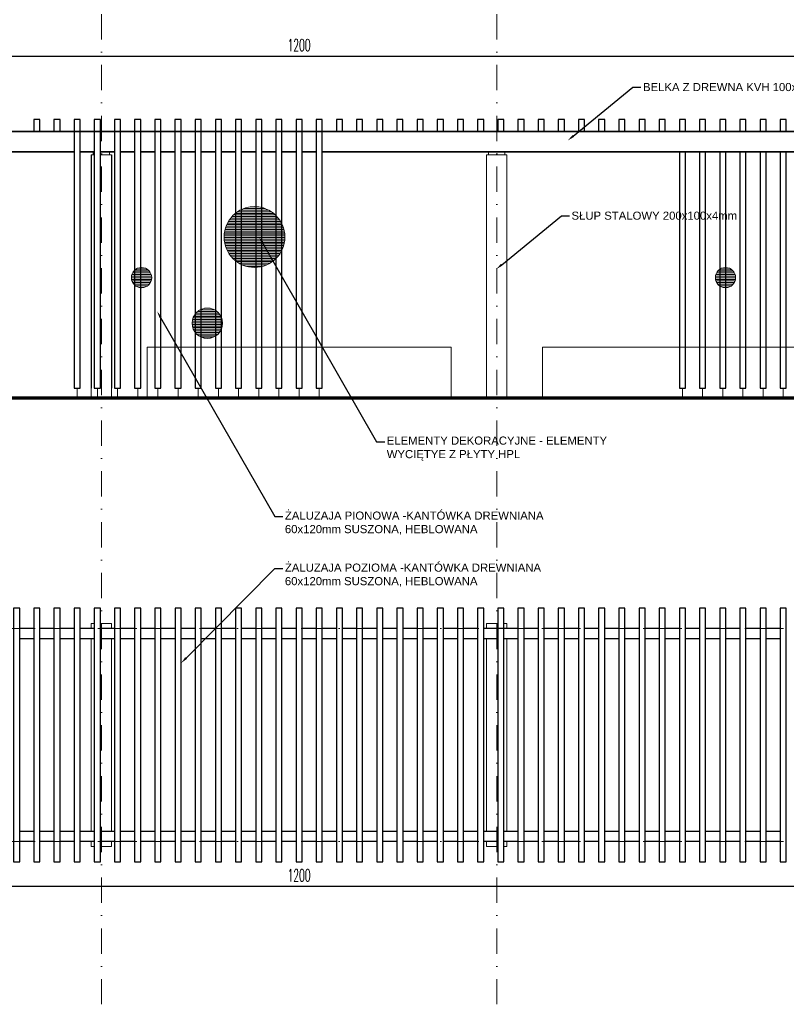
# Model space of a CAD drawing. Header units: millimetres. Extents: x -4186 to -941, y -4992 to -64.
# Tile 9 of 21: x -3504 to -2747, y -2488 to -1517. Entities that reach past the tile are written whole.
import ezdxf
from ezdxf import colors
from ezdxf.entities.mleader import LeaderData, LeaderLine
from ezdxf.math import Vec2, Vec3

# ---------------------------------------------------------------- set-up
doc = ezdxf.new("R2010")
doc.units = ezdxf.units.MM
doc.linetypes.add('DASHDOT', pattern=[1, 0.5, -0.25, 0, -0.25])
doc.layers.add('3 drewno', color=42, linetype='Continuous')
doc.layers.add('drewno 2', color=43, linetype='Continuous')
for name, color, linetype, lineweight in [('3 Lawka 2', 171, 'Continuous', 18), ('3 osie', 200, 'DASHDOT', 13), ('3 przekrój', 10, 'Continuous', 30), ('3 widok', 151, 'Continuous', 18), ('linie', 4, 'Continuous', 9), ('szraf', 7, 'Continuous', 5), ('Z WYM 1 100', 130, 'Continuous', 20)]:
    doc.layers.add(name, color=color, linetype=linetype, lineweight=lineweight)
doc.layers.add('3 stal 1', color=7, linetype='Continuous', true_color=0x93a5c1)
doc.styles.add('100 STD', font='ROMANS.shx', dxfattribs={"width": 0.55, "height": 12})
doc.styles.get("Standard").update_dxf_attribs({"font": 'arial.ttf'})
doc.dimstyles.new('100-STD', dxfattribs={"dimscale": 5, "dimtxt": 18, "dimasz": 1.4, "dimexe": 1.6, "dimexo": 6, "dimgap": 1, "dimtad": 1, "dimdec": 1, "dimrnd": 0.5, "dimdsep": 46, "dimtxsty": '100 STD', "dimblk": 'ARCHTICK', "dimcen": 1, "dimdle": 0.8, "dimse1": 1, "dimse2": 1, "dimclrd": 256, "dimclre": 256, "dimclrt": 4, "dimadec": 0, "dimazin": 0, "dimtfac": 1, "dimtdec": 1, "dimtix": 1, "dimtmove": 2, "dimatfit": 3, "dimfxl": 0, "dimtvp": 1, "dimtolj": 1, "dimtzin": 2, "dimarcsym": 0})
pattern_1 = [(0, (-140.848, 0), (0, 1.5875), [])]

# ---------------------------------------------------------------- blocks, each defined once
blk = doc.blocks.new('fr5')
at = {"layer": 'drewno 2'}
for points in [[(622.62, -1454.84), (622.62, -1204.84), (616.62, -1204.84), (616.62, -1454.84)], [(642.52, -1454.84), (642.52, -1204.84), (636.52, -1204.84), (636.52, -1454.84)], [(662.42, -1454.84), (662.42, -1204.84), (656.42, -1204.84), (656.42, -1454.84)], [(682.32, -1454.84), (682.32, -1204.84), (676.32, -1204.84), (676.32, -1454.84)], [(702.22, -1454.84), (702.22, -1204.84), (696.22, -1204.84), (696.22, -1454.84)], [(722.12, -1454.84), (722.12, -1204.84), (716.12, -1204.84), (716.12, -1454.84)], [(742.02, -1454.84), (742.02, -1204.84), (736.02, -1204.84), (736.02, -1454.84)], [(761.92, -1454.84), (761.92, -1204.84), (755.92, -1204.84), (755.92, -1454.84)], [(781.82, -1454.84), (781.82, -1204.84), (775.82, -1204.84), (775.82, -1454.84)], [(801.72, -1454.84), (801.72, -1204.84), (795.72, -1204.84), (795.72, -1454.84)], [(821.62, -1454.84), (821.62, -1204.84), (815.62, -1204.84), (815.62, -1454.84)], [(841.52, -1454.84), (841.52, -1204.84), (835.52, -1204.84), (835.52, -1454.84)], [(861.42, -1454.84), (861.42, -1204.84), (855.42, -1204.84), (855.42, -1454.84)], [(881.32, -1454.84), (881.32, -1204.84), (875.32, -1204.84), (875.32, -1454.84)], [(901.22, -1454.84), (901.22, -1204.84), (895.22, -1204.84), (895.22, -1454.84)], [(921.12, -1454.84), (921.12, -1204.84), (915.12, -1204.84), (915.12, -1454.84)], [(941.02, -1454.84), (941.02, -1204.84), (935.02, -1204.84), (935.02, -1454.84)], [(960.92, -1454.84), (960.92, -1204.84), (954.92, -1204.84), (954.92, -1454.84)], [(980.82, -1454.84), (980.82, -1204.84), (974.82, -1204.84), (974.82, -1454.84)], [(1000.72, -1454.84), (1000.72, -1204.84), (994.72, -1204.84), (994.72, -1454.84)], [(1020.62, -1454.84), (1020.62, -1204.84), (1014.62, -1204.84), (1014.62, -1454.84)], [(1040.52, -1454.84), (1040.52, -1204.84), (1034.52, -1204.84), (1034.52, -1454.84)], [(1060.42, -1454.84), (1060.42, -1204.84), (1054.42, -1204.84), (1054.42, -1454.84)], [(1080.32, -1454.84), (1080.32, -1204.84), (1074.32, -1204.84), (1074.32, -1454.84)], [(1100.22, -1454.84), (1100.22, -1204.84), (1094.22, -1204.84), (1094.22, -1454.84)], [(1120.12, -1454.84), (1120.12, -1204.84), (1114.12, -1204.84), (1114.12, -1454.84)], [(1140.02, -1454.84), (1140.02, -1204.84), (1134.02, -1204.84), (1134.02, -1454.84)], [(1159.92, -1454.84), (1159.92, -1204.84), (1153.92, -1204.84), (1153.92, -1454.84)], [(1179.82, -1454.84), (1179.82, -1204.84), (1173.82, -1204.84), (1173.82, -1454.84)], [(1199.72, -1454.84), (1199.72, -1204.84), (1193.72, -1204.84), (1193.72, -1454.84)], [(1219.62, -1454.84), (1219.62, -1204.84), (1213.62, -1204.84), (1213.62, -1454.84)], [(1239.52, -1454.84), (1239.52, -1204.84), (1233.52, -1204.84), (1233.52, -1454.84)], [(1259.42, -1454.84), (1259.42, -1204.84), (1253.42, -1204.84), (1253.42, -1454.84)], [(1279.32, -1454.84), (1279.32, -1204.84), (1273.32, -1204.84), (1273.32, -1454.84)], [(1299.22, -1454.84), (1299.22, -1204.84), (1293.22, -1204.84), (1293.22, -1454.84)], [(1319.12, -1454.84), (1319.12, -1204.84), (1313.12, -1204.84), (1313.12, -1454.84)], [(1339.02, -1454.84), (1339.02, -1204.84), (1333.02, -1204.84), (1333.02, -1454.84)], [(1358.92, -1454.84), (1358.92, -1204.84), (1352.92, -1204.84), (1352.92, -1454.84)], [(1378.82, -1454.84), (1378.82, -1204.84), (1372.82, -1204.84), (1372.82, -1454.84)]]:
    blk.add_lwpolyline(points, close=True, dxfattribs=at)
blk = doc.blocks.new('_ARCHTICK')
at = {"color": 0, "linetype": 'ByBlock', "const_width": 0.15}
blk.add_lwpolyline([(-0.5, -0.5), (0.5, 0.5)], dxfattribs=at)
blk = doc.blocks.new('*D37')
at = {"layer": 'Defpoints', "color": 0, "transparency": 16777216}
for p in [(-2627.96, -1553.2), (-3827.96, -1615.48), (-2627.96, -1615.48)]:
    blk.add_point(p, dxfattribs=at)
at = {"layer": 'Z WYM 1 100', "lineweight": -2, "transparency": 16777216}
blk.add_line((-3831.96, -1553.2), (-2623.96, -1553.2), dxfattribs=at)
at = {"layer": 'Z WYM 1 100', "lineweight": -2, "transparency": 16777216, "xscale": 7, "yscale": 7, "zscale": 7, "rotation": 180}
blk.add_blockref('_ARCHTICK', (-3827.96, -1553.2), dxfattribs=at)
at = {"layer": 'Z WYM 1 100', "lineweight": -2, "transparency": 16777216, "xscale": 7, "yscale": 7, "zscale": 7}
blk.add_blockref('_ARCHTICK', (-2627.96, -1553.2), dxfattribs=at)
at = {"layer": 'Z WYM 1 100', "color": 4, "transparency": 16777216, "insert": (-3227.96, -1542.2), "char_height": 12, "attachment_point": 5, "style": '100 STD'}
blk.add_mtext('\\A1;1200', dxfattribs=at)
blk = doc.blocks.new('*D38')
at = {"layer": 'Defpoints', "color": 0, "transparency": 16777216}
for p in [(-3827.96, -2099.63), (-2627.96, -2099.63), (-3827.96, -2372.04)]:
    blk.add_point(p, dxfattribs=at)
at = {"layer": 'Z WYM 1 100', "lineweight": -2, "transparency": 16777216}
blk.add_line((-2623.96, -2372.04), (-3831.96, -2372.04), dxfattribs=at)
at = {"layer": 'Z WYM 1 100', "lineweight": -2, "transparency": 16777216, "xscale": 7, "yscale": 7, "zscale": 7, "rotation": 180}
blk.add_blockref('_ARCHTICK', (-3827.96, -2372.04), dxfattribs=at)
at = {"layer": 'Z WYM 1 100', "lineweight": -2, "transparency": 16777216, "xscale": 7, "yscale": 7, "zscale": 7}
blk.add_blockref('_ARCHTICK', (-2627.96, -2372.04), dxfattribs=at)
at = {"layer": 'Z WYM 1 100', "color": 4, "transparency": 16777216, "insert": (-3227.96, -2361.04), "char_height": 12, "attachment_point": 5, "style": '100 STD'}
blk.add_mtext('\\A1;1200', dxfattribs=at)

msp = doc.modelspace()

# ---------------------------------------------------------------- hatches: boundary and pattern name
at = {"layer": 'szraf', "lineweight": 5, "ltscale": 1.5, "true_color": 0x991b1e, "transparency": 33554597}
h = msp.add_hatch(dxfattribs=at)
h.set_pattern_fill('LINE', color=244, scale=0.5)
h.set_pattern_definition(pattern_1)
edge = h.paths.add_edge_path()
edge.add_arc((-3271.96, -1731.48), 30, 0, 360)
at = {"layer": 'szraf', "lineweight": 5, "ltscale": 1.5, "true_color": 0xc7c8ca, "transparency": 33554597}
h = msp.add_hatch(dxfattribs=at)
h.set_pattern_fill('LINE', color=9, scale=0.5)
h.set_pattern_definition(pattern_1)
edge = h.paths.add_edge_path()
edge.add_arc((-3383.36, -1771.53), 10, 0, 360)
edge = h.paths.add_edge_path()
edge.add_arc((-2807.36, -1771.53), 10, 0, 360)
at = {"layer": 'szraf', "lineweight": 5, "ltscale": 1.5, "true_color": 0xcd6928, "transparency": 33554597}
h = msp.add_hatch(dxfattribs=at)
h.set_pattern_fill('LINE', color=32, scale=0.5)
h.set_pattern_definition(pattern_1)
edge = h.paths.add_edge_path()
edge.add_arc((-3318.46, -1816.53), 15, 0, 360)

# ---------------------------------------------------------------- linework, layer by layer
for points in [[(-3432.96, -1650.48), (-3432.96, -1880.48)], [(-3412.96, -1650.48), (-3412.96, -1880.48)]]:
    msp.add_lwpolyline(points)
at = {"layer": '3 drewno'}
for points in [[(-3489.66, -2117.63), (-3503.56, -2117.63)], [(-3469.76, -2117.63), (-3483.66, -2117.63)], [(-3449.86, -2117.63), (-3463.76, -2117.63)], [(-3429.96, -2117.63), (-3443.86, -2117.63)], [(-3410.06, -2117.63), (-3423.96, -2117.63)], [(-3390.16, -2117.63), (-3404.06, -2117.63)], [(-3370.26, -2117.63), (-3384.16, -2117.63)], [(-3350.36, -2117.63), (-3364.26, -2117.63)], [(-3330.46, -2117.63), (-3344.36, -2117.63)], [(-3310.56, -2117.63), (-3324.46, -2117.63)], [(-3290.66, -2117.63), (-3304.56, -2117.63)], [(-3270.76, -2117.63), (-3284.66, -2117.63)], [(-3250.86, -2117.63), (-3264.76, -2117.63)], [(-3230.96, -2117.63), (-3244.86, -2117.63)], [(-3211.06, -2117.63), (-3224.96, -2117.63)], [(-3191.16, -2117.63), (-3205.06, -2117.63)], [(-3171.26, -2117.63), (-3185.16, -2117.63)], [(-3151.36, -2117.63), (-3165.26, -2117.63)], [(-3131.46, -2117.63), (-3145.36, -2117.63)], [(-3111.56, -2117.63), (-3125.46, -2117.63)], [(-3091.66, -2117.63), (-3105.56, -2117.63)], [(-3071.76, -2117.63), (-3085.66, -2117.63)], [(-3051.86, -2117.63), (-3065.76, -2117.63)], [(-3012.06, -2117.63), (-3045.86, -2117.63)], [(-2992.16, -2117.63), (-3006.06, -2117.63)], [(-2972.26, -2117.63), (-2986.16, -2117.63)], [(-2952.36, -2117.63), (-2966.26, -2117.63)], [(-2932.46, -2117.63), (-2946.36, -2117.63)], [(-2912.56, -2117.63), (-2926.46, -2117.63)], [(-2892.66, -2117.63), (-2906.56, -2117.63)], [(-2872.76, -2117.63), (-2886.66, -2117.63)], [(-2852.86, -2117.63), (-2866.76, -2117.63)], [(-2832.96, -2117.63), (-2846.86, -2117.63)], [(-2813.06, -2117.63), (-2826.96, -2117.63)], [(-2793.16, -2117.63), (-2807.06, -2117.63)], [(-2773.26, -2117.63), (-2787.16, -2117.63)], [(-2753.36, -2117.63), (-2767.26, -2117.63)], [(-3503.56, -2127.63), (-3489.66, -2127.63)], [(-3483.66, -2127.63), (-3469.76, -2127.63)], [(-3463.76, -2127.63), (-3449.86, -2127.63)], [(-3443.86, -2127.63), (-3429.96, -2127.63)], [(-3423.96, -2127.63), (-3410.06, -2127.63)], [(-3404.06, -2127.63), (-3390.16, -2127.63)], [(-3384.16, -2127.63), (-3370.26, -2127.63)], [(-3364.26, -2127.63), (-3350.36, -2127.63)], [(-3344.36, -2127.63), (-3330.46, -2127.63)], [(-3324.46, -2127.63), (-3310.56, -2127.63)], [(-3304.56, -2127.63), (-3290.66, -2127.63)], [(-3284.66, -2127.63), (-3270.76, -2127.63)], [(-3264.76, -2127.63), (-3250.86, -2127.63)], [(-3244.86, -2127.63), (-3230.96, -2127.63)], [(-3224.96, -2127.63), (-3211.06, -2127.63)], [(-3205.06, -2127.63), (-3191.16, -2127.63)], [(-3185.16, -2127.63), (-3171.26, -2127.63)], [(-3165.26, -2127.63), (-3151.36, -2127.63)], [(-3145.36, -2127.63), (-3131.46, -2127.63)], [(-3125.46, -2127.63), (-3111.56, -2127.63)], [(-3105.56, -2127.63), (-3091.66, -2127.63)], [(-3085.66, -2127.63), (-3071.76, -2127.63)], [(-3065.76, -2127.63), (-3051.86, -2127.63)], [(-3045.86, -2127.63), (-3031.96, -2127.63)], [(-3025.96, -2127.63), (-3012.06, -2127.63)], [(-3006.06, -2127.63), (-2992.16, -2127.63)], [(-2986.16, -2127.63), (-2972.26, -2127.63)], [(-2966.26, -2127.63), (-2952.36, -2127.63)], [(-2946.36, -2127.63), (-2932.46, -2127.63)], [(-2926.46, -2127.63), (-2912.56, -2127.63)], [(-2906.56, -2127.63), (-2892.66, -2127.63)], [(-2886.66, -2127.63), (-2872.76, -2127.63)], [(-2866.76, -2127.63), (-2852.86, -2127.63)], [(-2846.86, -2127.63), (-2832.96, -2127.63)], [(-2826.96, -2127.63), (-2813.06, -2127.63)], [(-2807.06, -2127.63), (-2793.16, -2127.63)], [(-2787.16, -2127.63), (-2773.26, -2127.63)], [(-2767.26, -2127.63), (-2753.36, -2127.63)], [(-3503.56, -2317.63), (-3489.66, -2317.63)], [(-3483.66, -2317.63), (-3469.76, -2317.63)], [(-3463.76, -2317.63), (-3449.86, -2317.63)], [(-3443.86, -2317.63), (-3429.96, -2317.63)], [(-3423.96, -2317.63), (-3410.06, -2317.63)], [(-3404.06, -2317.63), (-3390.16, -2317.63)], [(-3384.16, -2317.63), (-3370.26, -2317.63)], [(-3364.26, -2317.63), (-3350.36, -2317.63)], [(-3344.36, -2317.63), (-3330.46, -2317.63)], [(-3324.46, -2317.63), (-3310.56, -2317.63)], [(-3304.56, -2317.63), (-3290.66, -2317.63)], [(-3284.66, -2317.63), (-3270.76, -2317.63)], [(-3264.76, -2317.63), (-3250.86, -2317.63)], [(-3244.86, -2317.63), (-3230.96, -2317.63)], [(-3224.96, -2317.63), (-3211.06, -2317.63)], [(-3205.06, -2317.63), (-3191.16, -2317.63)], [(-3185.16, -2317.63), (-3171.26, -2317.63)], [(-3165.26, -2317.63), (-3151.36, -2317.63)], [(-3145.36, -2317.63), (-3131.46, -2317.63)], [(-3125.46, -2317.63), (-3111.56, -2317.63)], [(-3105.56, -2317.63), (-3091.66, -2317.63)], [(-3085.66, -2317.63), (-3071.76, -2317.63)], [(-3065.76, -2317.63), (-3051.86, -2317.63)], [(-3045.86, -2317.63), (-3031.96, -2317.63)], [(-3025.96, -2317.63), (-3012.06, -2317.63)], [(-3006.06, -2317.63), (-2992.16, -2317.63)], [(-2986.16, -2317.63), (-2972.26, -2317.63)], [(-2966.26, -2317.63), (-2952.36, -2317.63)], [(-2946.36, -2317.63), (-2932.46, -2317.63)], [(-2926.46, -2317.63), (-2912.56, -2317.63)], [(-2906.56, -2317.63), (-2892.66, -2317.63)], [(-2886.66, -2317.63), (-2872.76, -2317.63)], [(-2866.76, -2317.63), (-2852.86, -2317.63)], [(-2846.86, -2317.63), (-2832.96, -2317.63)], [(-2826.96, -2317.63), (-2813.06, -2317.63)], [(-2807.06, -2317.63), (-2793.16, -2317.63)], [(-2787.16, -2317.63), (-2773.26, -2317.63)], [(-2767.26, -2317.63), (-2753.36, -2317.63)], [(-3489.66, -2327.63), (-3503.56, -2327.63)], [(-3469.76, -2327.63), (-3483.66, -2327.63)], [(-3449.86, -2327.63), (-3463.76, -2327.63)], [(-3429.96, -2327.63), (-3443.86, -2327.63)], [(-3410.06, -2327.63), (-3423.96, -2327.63)], [(-3390.16, -2327.63), (-3404.06, -2327.63)], [(-3370.26, -2327.63), (-3384.16, -2327.63)], [(-3350.36, -2327.63), (-3364.26, -2327.63)], [(-3330.46, -2327.63), (-3344.36, -2327.63)], [(-3310.56, -2327.63), (-3324.46, -2327.63)], [(-3290.66, -2327.63), (-3304.56, -2327.63)], [(-3270.76, -2327.63), (-3284.66, -2327.63)], [(-3250.86, -2327.63), (-3264.76, -2327.63)], [(-3230.96, -2327.63), (-3244.86, -2327.63)], [(-3211.06, -2327.63), (-3224.96, -2327.63)], [(-3191.16, -2327.63), (-3205.06, -2327.63)], [(-3171.26, -2327.63), (-3185.16, -2327.63)], [(-3151.36, -2327.63), (-3165.26, -2327.63)], [(-3131.46, -2327.63), (-3145.36, -2327.63)], [(-3111.56, -2327.63), (-3125.46, -2327.63)], [(-3091.66, -2327.63), (-3105.56, -2327.63)], [(-3071.76, -2327.63), (-3085.66, -2327.63)], [(-3051.86, -2327.63), (-3065.76, -2327.63)], [(-3031.96, -2327.63), (-3045.86, -2327.63)], [(-3012.06, -2327.63), (-3025.96, -2327.63)], [(-2992.16, -2327.63), (-3006.06, -2327.63)], [(-2972.26, -2327.63), (-2986.16, -2327.63)], [(-2952.36, -2327.63), (-2966.26, -2327.63)], [(-2932.46, -2327.63), (-2946.36, -2327.63)], [(-2912.56, -2327.63), (-2926.46, -2327.63)], [(-2892.66, -2327.63), (-2906.56, -2327.63)], [(-2872.76, -2327.63), (-2886.66, -2327.63)], [(-2852.86, -2327.63), (-2866.76, -2327.63)], [(-2832.96, -2327.63), (-2846.86, -2327.63)], [(-2813.06, -2327.63), (-2826.96, -2327.63)], [(-2793.16, -2327.63), (-2807.06, -2327.63)], [(-2773.26, -2327.63), (-2787.16, -2327.63)], [(-2753.36, -2327.63), (-2767.26, -2327.63)]]:
    msp.add_lwpolyline(points, dxfattribs=at)
at = {"layer": '3 Lawka 2'}
for points in [[(-3377.96, -1890.28), (-3377.96, -1840.28), (-3077.96, -1840.28), (-3077.96, -1890.28)], [(-2987.96, -1890.28), (-2987.96, -1840.28), (-2687.96, -1840.28), (-2687.96, -1890.28)]]:
    msp.add_lwpolyline(points, dxfattribs=at)
at = {"layer": '3 osie', "ltscale": 50}
for points in [[(-3422.96, -1010.67), (-3422.96, -2488.33)], [(-3032.96, -1010.67), (-3032.96, -2488.33)], [(-2549.67, -2117.63), (-3922.31, -2117.63)], [(-2549.67, -2327.63), (-3922.31, -2327.63)]]:
    msp.add_lwpolyline(points, dxfattribs=at)
at = {"layer": '3 przekrój', "const_width": 3}
msp.add_lwpolyline([(-2084.81, -1890.28), (-3885.51, -1890.28)], dxfattribs=at)
at = {"layer": '3 stal 1', "color": 5}
for points in [[(-3446.86, -1880.48, 1, 1, 0), (-3446.86, -1890.48, 1, 1, 0)], [(-3426.96, -1880.48, 1, 1, 0), (-3426.96, -1890.48, 1, 1, 0)], [(-3407.06, -1880.48, 1, 1, 0), (-3407.06, -1890.48, 1, 1, 0)], [(-3387.16, -1880.48, 1, 1, 0), (-3387.16, -1890.48, 1, 1, 0)], [(-3367.26, -1880.48, 1, 1, 0), (-3367.26, -1890.48, 1, 1, 0)], [(-3347.36, -1880.48, 1, 1, 0), (-3347.36, -1890.48, 1, 1, 0)], [(-3327.46, -1880.48, 1, 1, 0), (-3327.46, -1890.48, 1, 1, 0)], [(-3307.56, -1880.48, 1, 1, 0), (-3307.56, -1890.48, 1, 1, 0)], [(-3287.66, -1880.48, 1, 1, 0), (-3287.66, -1890.48, 1, 1, 0)], [(-3267.76, -1880.48, 1, 1, 0), (-3267.76, -1890.48, 1, 1, 0)], [(-3247.86, -1880.48, 1, 1, 0), (-3247.86, -1890.48, 1, 1, 0)], [(-3227.96, -1880.48, 1, 1, 0), (-3227.96, -1890.48, 1, 1, 0)], [(-3208.06, -1880.48, 1, 1, 0), (-3208.06, -1890.48, 1, 1, 0)], [(-2849.86, -1880.48, 1, 1, 0), (-2849.86, -1890.48, 1, 1, 0)], [(-2829.96, -1880.48, 1, 1, 0), (-2829.96, -1890.48, 1, 1, 0)], [(-2810.06, -1880.48, 1, 1, 0), (-2810.06, -1890.48, 1, 1, 0)], [(-2790.16, -1880.48, 1, 1, 0), (-2790.16, -1890.48, 1, 1, 0)], [(-2770.26, -1880.48, 1, 1, 0), (-2770.26, -1890.48, 1, 1, 0)], [(-2750.36, -1880.48, 1, 1, 0), (-2750.36, -1890.48, 1, 1, 0)]]:
    msp.add_lwpolyline(points, format="xyseb", dxfattribs=at)
at = {"layer": '3 widok'}
for points in [[(-3429.96, -1650.48), (-3432.96, -1650.48), (-3432.96, -1890.28), (-3412.96, -1890.28), (-3412.96, -1650.48), (-3423.96, -1650.48)], [(-3430.96, -1650.48), (-3430.96, -1647.48)], [(-3414.96, -1650.48), (-3414.96, -1647.48)], [(-3042.96, -1650.48), (-3042.96, -1880.48)], [(-3040.96, -1650.48), (-3040.96, -1647.48)], [(-3024.96, -1650.48), (-3024.96, -1647.48)], [(-3022.96, -1650.48), (-3022.96, -1880.48)], [(-3885.51, -1890.28), (-2149.63, -1890.28)], [(-3432.96, -2117.63), (-3432.96, -2112.63), (-3429.96, -2112.63)], [(-3423.96, -2112.63), (-3412.96, -2112.63), (-3412.96, -2117.63)], [(-3042.96, -2117.63), (-3042.96, -2112.63), (-3031.96, -2112.63)], [(-3025.96, -2112.63), (-3022.96, -2112.63), (-3022.96, -2117.63)], [(-3489.66, -2117.63), (-3503.56, -2117.63)], [(-3503.56, -2117.63), (-3489.66, -2117.63)], [(-3469.76, -2117.63), (-3483.66, -2117.63)], [(-3483.66, -2117.63), (-3469.76, -2117.63)], [(-3449.86, -2117.63), (-3463.76, -2117.63)], [(-3463.76, -2117.63), (-3449.86, -2117.63)], [(-3429.96, -2117.63), (-3443.86, -2117.63)], [(-3443.86, -2117.63), (-3429.96, -2117.63)], [(-3410.06, -2117.63), (-3423.96, -2117.63)], [(-3423.96, -2117.63), (-3410.06, -2117.63)], [(-3390.16, -2117.63), (-3404.06, -2117.63)], [(-3404.06, -2117.63), (-3390.16, -2117.63)], [(-3370.26, -2117.63), (-3384.16, -2117.63)], [(-3384.16, -2117.63), (-3370.26, -2117.63)], [(-3350.36, -2117.63), (-3364.26, -2117.63)], [(-3364.26, -2117.63), (-3350.36, -2117.63)], [(-3330.46, -2117.63), (-3344.36, -2117.63)], [(-3344.36, -2117.63), (-3330.46, -2117.63)], [(-3310.56, -2117.63), (-3324.46, -2117.63)], [(-3324.46, -2117.63), (-3310.56, -2117.63)], [(-3290.66, -2117.63), (-3304.56, -2117.63)], [(-3304.56, -2117.63), (-3290.66, -2117.63)], [(-3270.76, -2117.63), (-3284.66, -2117.63)], [(-3284.66, -2117.63), (-3270.76, -2117.63)], [(-3250.86, -2117.63), (-3264.76, -2117.63)], [(-3264.76, -2117.63), (-3250.86, -2117.63)], [(-3230.96, -2117.63), (-3244.86, -2117.63)], [(-3244.86, -2117.63), (-3230.96, -2117.63)], [(-3211.06, -2117.63), (-3224.96, -2117.63)], [(-3224.96, -2117.63), (-3211.06, -2117.63)], [(-3191.16, -2117.63), (-3205.06, -2117.63)], [(-3205.06, -2117.63), (-3191.16, -2117.63)], [(-3171.26, -2117.63), (-3185.16, -2117.63)], [(-3185.16, -2117.63), (-3171.26, -2117.63)], [(-3151.36, -2117.63), (-3165.26, -2117.63)], [(-3165.26, -2117.63), (-3151.36, -2117.63)], [(-3131.46, -2117.63), (-3145.36, -2117.63)], [(-3145.36, -2117.63), (-3131.46, -2117.63)], [(-3111.56, -2117.63), (-3125.46, -2117.63)], [(-3125.46, -2117.63), (-3111.56, -2117.63)], [(-3091.66, -2117.63), (-3105.56, -2117.63)], [(-3105.56, -2117.63), (-3091.66, -2117.63)], [(-3071.76, -2117.63), (-3085.66, -2117.63)], [(-3085.66, -2117.63), (-3071.76, -2117.63)], [(-3051.86, -2117.63), (-3065.76, -2117.63)], [(-3065.76, -2117.63), (-3051.86, -2117.63)], [(-3012.06, -2117.63), (-3045.86, -2117.63)], [(-3045.86, -2117.63), (-3012.06, -2117.63)], [(-2992.16, -2117.63), (-3006.06, -2117.63)], [(-3006.06, -2117.63), (-2992.16, -2117.63)], [(-2972.26, -2117.63), (-2986.16, -2117.63)], [(-2986.16, -2117.63), (-2972.26, -2117.63)], [(-2952.36, -2117.63), (-2966.26, -2117.63)], [(-2966.26, -2117.63), (-2952.36, -2117.63)], [(-2932.46, -2117.63), (-2946.36, -2117.63)], [(-2946.36, -2117.63), (-2932.46, -2117.63)], [(-2912.56, -2117.63), (-2926.46, -2117.63)], [(-2926.46, -2117.63), (-2912.56, -2117.63)], [(-2892.66, -2117.63), (-2906.56, -2117.63)], [(-2906.56, -2117.63), (-2892.66, -2117.63)], [(-2872.76, -2117.63), (-2886.66, -2117.63)], [(-2886.66, -2117.63), (-2872.76, -2117.63)], [(-2852.86, -2117.63), (-2866.76, -2117.63)], [(-2866.76, -2117.63), (-2852.86, -2117.63)], [(-2832.96, -2117.63), (-2846.86, -2117.63)], [(-2846.86, -2117.63), (-2832.96, -2117.63)], [(-2813.06, -2117.63), (-2826.96, -2117.63)], [(-2826.96, -2117.63), (-2813.06, -2117.63)], [(-2793.16, -2117.63), (-2807.06, -2117.63)], [(-2807.06, -2117.63), (-2793.16, -2117.63)], [(-2773.26, -2117.63), (-2787.16, -2117.63)], [(-2787.16, -2117.63), (-2773.26, -2117.63)], [(-2753.36, -2117.63), (-2767.26, -2117.63)], [(-2767.26, -2117.63), (-2753.36, -2117.63)], [(-3489.66, -2127.63), (-3503.56, -2127.63)], [(-3469.76, -2127.63), (-3483.66, -2127.63)], [(-3449.86, -2127.63), (-3463.76, -2127.63)], [(-3429.96, -2127.63), (-3443.86, -2127.63)], [(-3432.96, -2317.63), (-3432.96, -2127.63)], [(-3410.06, -2127.63), (-3423.96, -2127.63)], [(-3412.96, -2127.63), (-3412.96, -2317.63)], [(-3390.16, -2127.63), (-3404.06, -2127.63)], [(-3370.26, -2127.63), (-3384.16, -2127.63)], [(-3350.36, -2127.63), (-3364.26, -2127.63)], [(-3330.46, -2127.63), (-3344.36, -2127.63)], [(-3310.56, -2127.63), (-3324.46, -2127.63)], [(-3290.66, -2127.63), (-3304.56, -2127.63)], [(-3270.76, -2127.63), (-3284.66, -2127.63)], [(-3250.86, -2127.63), (-3264.76, -2127.63)], [(-3230.96, -2127.63), (-3244.86, -2127.63)], [(-3211.06, -2127.63), (-3224.96, -2127.63)], [(-3191.16, -2127.63), (-3205.06, -2127.63)], [(-3171.26, -2127.63), (-3185.16, -2127.63)], [(-3151.36, -2127.63), (-3165.26, -2127.63)], [(-3131.46, -2127.63), (-3145.36, -2127.63)], [(-3111.56, -2127.63), (-3125.46, -2127.63)], [(-3091.66, -2127.63), (-3105.56, -2127.63)], [(-3071.76, -2127.63), (-3085.66, -2127.63)], [(-3051.86, -2127.63), (-3065.76, -2127.63)], [(-3031.96, -2127.63), (-3045.86, -2127.63)], [(-3042.96, -2317.63), (-3042.96, -2127.63)], [(-3012.06, -2127.63), (-3025.96, -2127.63)], [(-3022.96, -2127.63), (-3022.96, -2317.63)], [(-2992.16, -2127.63), (-3006.06, -2127.63)], [(-2972.26, -2127.63), (-2986.16, -2127.63)], [(-2952.36, -2127.63), (-2966.26, -2127.63)], [(-2932.46, -2127.63), (-2946.36, -2127.63)], [(-2912.56, -2127.63), (-2926.46, -2127.63)], [(-2892.66, -2127.63), (-2906.56, -2127.63)], [(-2872.76, -2127.63), (-2886.66, -2127.63)], [(-2852.86, -2127.63), (-2866.76, -2127.63)], [(-2832.96, -2127.63), (-2846.86, -2127.63)], [(-2813.06, -2127.63), (-2826.96, -2127.63)], [(-2793.16, -2127.63), (-2807.06, -2127.63)], [(-2773.26, -2127.63), (-2787.16, -2127.63)], [(-2753.36, -2127.63), (-2767.26, -2127.63)], [(-3489.66, -2317.63), (-3503.56, -2317.63)], [(-3469.76, -2317.63), (-3483.66, -2317.63)], [(-3449.86, -2317.63), (-3463.76, -2317.63)], [(-3429.96, -2317.63), (-3443.86, -2317.63)], [(-3410.06, -2317.63), (-3423.96, -2317.63)], [(-3390.16, -2317.63), (-3404.06, -2317.63)], [(-3370.26, -2317.63), (-3384.16, -2317.63)], [(-3350.36, -2317.63), (-3364.26, -2317.63)], [(-3330.46, -2317.63), (-3344.36, -2317.63)], [(-3310.56, -2317.63), (-3324.46, -2317.63)], [(-3290.66, -2317.63), (-3304.56, -2317.63)], [(-3270.76, -2317.63), (-3284.66, -2317.63)], [(-3250.86, -2317.63), (-3264.76, -2317.63)], [(-3230.96, -2317.63), (-3244.86, -2317.63)], [(-3211.06, -2317.63), (-3224.96, -2317.63)], [(-3191.16, -2317.63), (-3205.06, -2317.63)], [(-3171.26, -2317.63), (-3185.16, -2317.63)], [(-3151.36, -2317.63), (-3165.26, -2317.63)], [(-3131.46, -2317.63), (-3145.36, -2317.63)], [(-3111.56, -2317.63), (-3125.46, -2317.63)], [(-3091.66, -2317.63), (-3105.56, -2317.63)], [(-3071.76, -2317.63), (-3085.66, -2317.63)], [(-3051.86, -2317.63), (-3065.76, -2317.63)], [(-3031.96, -2317.63), (-3045.86, -2317.63)], [(-3012.06, -2317.63), (-3025.96, -2317.63)], [(-2992.16, -2317.63), (-3006.06, -2317.63)], [(-2972.26, -2317.63), (-2986.16, -2317.63)], [(-2952.36, -2317.63), (-2966.26, -2317.63)], [(-2932.46, -2317.63), (-2946.36, -2317.63)], [(-2912.56, -2317.63), (-2926.46, -2317.63)], [(-2892.66, -2317.63), (-2906.56, -2317.63)], [(-2872.76, -2317.63), (-2886.66, -2317.63)], [(-2852.86, -2317.63), (-2866.76, -2317.63)], [(-2832.96, -2317.63), (-2846.86, -2317.63)], [(-2813.06, -2317.63), (-2826.96, -2317.63)], [(-2793.16, -2317.63), (-2807.06, -2317.63)], [(-2773.26, -2317.63), (-2787.16, -2317.63)], [(-2753.36, -2317.63), (-2767.26, -2317.63)], [(-3503.56, -2327.63), (-3489.66, -2327.63)], [(-3483.66, -2327.63), (-3469.76, -2327.63)], [(-3463.76, -2327.63), (-3449.86, -2327.63)], [(-3443.86, -2327.63), (-3429.96, -2327.63)], [(-3429.96, -2332.63), (-3432.96, -2332.63), (-3432.96, -2327.63)], [(-3423.96, -2327.63), (-3410.06, -2327.63)], [(-3412.96, -2327.63), (-3412.96, -2332.63), (-3423.96, -2332.63)], [(-3404.06, -2327.63), (-3390.16, -2327.63)], [(-3384.16, -2327.63), (-3370.26, -2327.63)], [(-3364.26, -2327.63), (-3350.36, -2327.63)], [(-3344.36, -2327.63), (-3330.46, -2327.63)], [(-3324.46, -2327.63), (-3310.56, -2327.63)], [(-3304.56, -2327.63), (-3290.66, -2327.63)], [(-3284.66, -2327.63), (-3270.76, -2327.63)], [(-3264.76, -2327.63), (-3250.86, -2327.63)], [(-3244.86, -2327.63), (-3230.96, -2327.63)], [(-3224.96, -2327.63), (-3211.06, -2327.63)], [(-3205.06, -2327.63), (-3191.16, -2327.63)], [(-3185.16, -2327.63), (-3171.26, -2327.63)], [(-3165.26, -2327.63), (-3151.36, -2327.63)], [(-3145.36, -2327.63), (-3131.46, -2327.63)], [(-3125.46, -2327.63), (-3111.56, -2327.63)], [(-3105.56, -2327.63), (-3091.66, -2327.63)], [(-3085.66, -2327.63), (-3071.76, -2327.63)], [(-3065.76, -2327.63), (-3051.86, -2327.63)], [(-3045.86, -2327.63), (-3031.96, -2327.63)], [(-3031.96, -2332.63), (-3042.96, -2332.63), (-3042.96, -2327.63)], [(-3025.96, -2327.63), (-3012.06, -2327.63)], [(-3022.96, -2327.63), (-3022.96, -2332.63), (-3025.96, -2332.63)], [(-3006.06, -2327.63), (-2992.16, -2327.63)], [(-2986.16, -2327.63), (-2972.26, -2327.63)], [(-2966.26, -2327.63), (-2952.36, -2327.63)], [(-2946.36, -2327.63), (-2932.46, -2327.63)], [(-2926.46, -2327.63), (-2912.56, -2327.63)], [(-2906.56, -2327.63), (-2892.66, -2327.63)], [(-2886.66, -2327.63), (-2872.76, -2327.63)], [(-2866.76, -2327.63), (-2852.86, -2327.63)], [(-2846.86, -2327.63), (-2832.96, -2327.63)], [(-2826.96, -2327.63), (-2813.06, -2327.63)], [(-2807.06, -2327.63), (-2793.16, -2327.63)], [(-2787.16, -2327.63), (-2773.26, -2327.63)], [(-2767.26, -2327.63), (-2753.36, -2327.63)]]:
    msp.add_lwpolyline(points, dxfattribs=at)
msp.add_lwpolyline([(-3022.96, -1650.48), (-3042.96, -1650.48), (-3042.96, -1890.28), (-3022.96, -1890.28)], close=True, dxfattribs=at)
at = {"layer": 'drewno 2'}
for points in [[(-3483.66, -1627.48), (-3483.66, -1615.48), (-3489.66, -1615.48), (-3489.66, -1627.48), (-3483.66, -1627.48)], [(-3463.76, -1627.48), (-3463.76, -1615.48), (-3469.76, -1615.48), (-3469.76, -1627.48), (-3463.76, -1627.48)], [(-3443.86, -1880.48), (-3443.86, -1615.48), (-3449.86, -1615.48), (-3449.86, -1880.48)], [(-3423.96, -1880.48), (-3423.96, -1615.48), (-3429.96, -1615.48), (-3429.96, -1880.48)], [(-3404.06, -1880.48), (-3404.06, -1615.48), (-3410.06, -1615.48), (-3410.06, -1880.48)], [(-3384.16, -1880.48), (-3384.16, -1615.44), (-3390.16, -1615.44), (-3390.16, -1880.48)], [(-3364.26, -1880.48), (-3364.26, -1615.48), (-3370.26, -1615.48), (-3370.26, -1880.48)], [(-3344.36, -1880.48), (-3344.36, -1615.48), (-3350.36, -1615.48), (-3350.36, -1880.48)], [(-3324.46, -1880.48), (-3324.46, -1615.48), (-3330.46, -1615.48), (-3330.46, -1880.48)], [(-3304.56, -1880.48), (-3304.56, -1615.48), (-3310.56, -1615.48), (-3310.56, -1880.48)], [(-3284.66, -1880.48), (-3284.66, -1615.48), (-3290.66, -1615.48), (-3290.66, -1880.48)], [(-3264.76, -1880.48), (-3264.76, -1615.48), (-3270.76, -1615.48), (-3270.76, -1880.48)], [(-3244.86, -1880.48), (-3244.86, -1615.48), (-3250.86, -1615.48), (-3250.86, -1880.48)], [(-3224.96, -1615.48), (-3230.96, -1615.48), (-3230.96, -1880.48), (-3224.96, -1880.48)], [(-3205.06, -1627.48), (-3205.06, -1615.48), (-3211.06, -1615.48), (-3211.06, -1627.48), (-3205.06, -1627.48)], [(-3205.06, -1615.48), (-3211.06, -1615.48), (-3211.06, -1880.48), (-3205.06, -1880.48)], [(-3185.16, -1627.48), (-3185.16, -1615.48), (-3191.16, -1615.48), (-3191.16, -1627.48), (-3185.16, -1627.48)], [(-3165.26, -1627.48), (-3165.26, -1615.48), (-3171.26, -1615.48), (-3171.26, -1627.48), (-3165.26, -1627.48)], [(-3145.36, -1627.48), (-3145.36, -1615.48), (-3151.36, -1615.48), (-3151.36, -1627.48), (-3145.36, -1627.48)], [(-3125.46, -1627.48), (-3125.46, -1615.48), (-3131.46, -1615.48), (-3131.46, -1627.48), (-3125.46, -1627.48)], [(-3105.56, -1627.48), (-3105.56, -1615.48), (-3111.56, -1615.48), (-3111.56, -1627.48), (-3105.56, -1627.48)], [(-3085.66, -1627.48), (-3085.66, -1615.48), (-3091.66, -1615.48), (-3091.66, -1627.48), (-3085.66, -1627.48)], [(-3065.76, -1627.48), (-3065.76, -1615.48), (-3071.76, -1615.48), (-3071.76, -1627.48), (-3065.76, -1627.48)], [(-3045.86, -1627.48), (-3045.86, -1615.48), (-3051.86, -1615.48), (-3051.86, -1627.48), (-3045.86, -1627.48)], [(-3025.96, -1627.48), (-3025.96, -1615.48), (-3031.96, -1615.48), (-3031.96, -1627.48), (-3025.96, -1627.48)], [(-3006.06, -1627.48), (-3006.06, -1615.48), (-3012.06, -1615.48), (-3012.06, -1627.48), (-3006.06, -1627.48)], [(-2986.16, -1627.48), (-2986.16, -1615.48), (-2992.16, -1615.48), (-2992.16, -1627.48), (-2986.16, -1627.48)], [(-2966.26, -1627.48), (-2966.26, -1615.48), (-2972.26, -1615.48), (-2972.26, -1627.48), (-2966.26, -1627.48)], [(-2946.36, -1627.48), (-2946.36, -1615.48), (-2952.36, -1615.48), (-2952.36, -1627.48), (-2946.36, -1627.48)], [(-2926.46, -1627.48), (-2926.46, -1615.48), (-2932.46, -1615.48), (-2932.46, -1627.48), (-2926.46, -1627.48)], [(-2906.56, -1627.48), (-2906.56, -1615.48), (-2912.56, -1615.48), (-2912.56, -1627.48), (-2906.56, -1627.48)], [(-2886.66, -1627.48), (-2886.66, -1615.48), (-2892.66, -1615.48), (-2892.66, -1627.48), (-2886.66, -1627.48)], [(-2866.76, -1627.48), (-2866.76, -1615.48), (-2872.76, -1615.48), (-2872.76, -1627.48), (-2866.76, -1627.48)], [(-2846.86, -1627.48), (-2846.86, -1615.48), (-2852.86, -1615.48), (-2852.86, -1627.48), (-2846.86, -1627.48)], [(-2826.96, -1627.48), (-2826.96, -1615.48), (-2832.96, -1615.48), (-2832.96, -1627.48), (-2826.96, -1627.48)], [(-2807.06, -1627.48), (-2807.06, -1615.48), (-2813.06, -1615.48), (-2813.06, -1627.48), (-2807.06, -1627.48)], [(-2787.16, -1627.48), (-2787.16, -1615.48), (-2793.16, -1615.48), (-2793.16, -1627.48), (-2787.16, -1627.48)], [(-2767.26, -1627.48), (-2767.26, -1615.48), (-2773.26, -1615.48), (-2773.26, -1627.48), (-2767.26, -1627.48)], [(-2747.36, -1627.48), (-2747.36, -1615.48), (-2753.36, -1615.48), (-2753.36, -1627.48), (-2747.36, -1627.48)], [(-2852.86, -1880.48), (-2846.86, -1880.48), (-2846.86, -1647.48), (-2852.86, -1647.48)], [(-2832.96, -1880.48), (-2826.96, -1880.48), (-2826.96, -1647.48), (-2832.96, -1647.48)], [(-2813.06, -1880.48), (-2807.06, -1880.48), (-2807.06, -1647.48), (-2813.06, -1647.48)], [(-2793.16, -1880.48), (-2787.16, -1880.48), (-2787.16, -1647.48), (-2793.16, -1647.48)], [(-2773.26, -1880.48), (-2767.26, -1880.48), (-2767.26, -1647.48), (-2773.26, -1647.48)], [(-2753.36, -1880.48), (-2747.36, -1880.48), (-2747.36, -1647.48), (-2753.36, -1647.48)]]:
    msp.add_lwpolyline(points, close=True, dxfattribs=at)
for points in [[(-3443.86, -1627.48), (-3443.86, -1627.48), (-3443.86, -1615.48), (-3449.86, -1615.48), (-3449.86, -1627.48)], [(-3423.96, -1627.48), (-3423.96, -1627.48), (-3423.96, -1615.48), (-3429.96, -1615.48), (-3429.96, -1627.48)], [(-3404.06, -1627.48), (-3404.06, -1627.48), (-3404.06, -1615.48), (-3410.06, -1615.48), (-3410.06, -1627.48)], [(-3384.16, -1627.48), (-3384.16, -1627.48), (-3384.16, -1615.48), (-3390.16, -1615.48), (-3390.16, -1627.48)], [(-3364.26, -1627.48), (-3364.26, -1627.48), (-3364.26, -1615.48), (-3370.26, -1615.48), (-3370.26, -1627.48)], [(-3344.36, -1627.48), (-3344.36, -1627.48), (-3344.36, -1615.48), (-3350.36, -1615.48), (-3350.36, -1627.48)], [(-3324.46, -1627.48), (-3324.46, -1627.48), (-3324.46, -1615.48), (-3330.46, -1615.48), (-3330.46, -1627.48)], [(-3304.56, -1627.48), (-3304.56, -1627.48), (-3304.56, -1615.48), (-3310.56, -1615.48), (-3310.56, -1627.48)], [(-3284.66, -1627.48), (-3284.66, -1627.48), (-3284.66, -1615.48), (-3290.66, -1615.48), (-3290.66, -1627.48)], [(-3264.76, -1627.48), (-3264.76, -1627.48), (-3264.76, -1615.48), (-3270.76, -1615.48), (-3270.76, -1627.48)], [(-3244.86, -1627.48), (-3244.86, -1627.48), (-3244.86, -1615.48), (-3250.86, -1615.48), (-3250.86, -1627.48)], [(-3224.96, -1627.48), (-3224.96, -1627.48), (-3224.96, -1615.48), (-3230.96, -1615.48), (-3230.96, -1627.48)], [(-3449.86, -1647.48), (-3827.96, -1647.48), (-3827.96, -1627.48), (-3224.96, -1627.48)], [(-3224.96, -1627.48), (-3822.96, -1627.48)], [(-3429.96, -1627.48), (-3443.86, -1627.48)], [(-3443.86, -1627.48), (-3429.96, -1627.48)], [(-3410.06, -1627.48), (-3423.96, -1627.48)], [(-3390.16, -1627.48), (-3404.06, -1627.48)], [(-3404.06, -1627.48), (-3390.16, -1627.48)], [(-3370.26, -1627.48), (-3384.16, -1627.48)], [(-3384.16, -1627.48), (-3370.26, -1627.48)], [(-3350.36, -1627.48), (-3364.26, -1627.48)], [(-3364.26, -1627.48), (-3350.36, -1627.48)], [(-3330.46, -1627.48), (-3344.36, -1627.48)], [(-3344.36, -1627.48), (-3330.46, -1627.48)], [(-3310.56, -1627.48), (-3324.46, -1627.48)], [(-3324.46, -1627.48), (-3310.56, -1627.48)], [(-3290.66, -1627.48), (-3304.56, -1627.48)], [(-3304.56, -1627.48), (-3290.66, -1627.48)], [(-3270.76, -1627.48), (-3284.66, -1627.48)], [(-3284.66, -1627.48), (-3270.76, -1627.48)], [(-3250.86, -1627.48), (-3264.76, -1627.48)], [(-3264.76, -1627.48), (-3250.86, -1627.48)], [(-3230.96, -1627.48), (-3244.86, -1627.48)], [(-3244.86, -1627.48), (-3230.96, -1627.48)], [(-3224.96, -1627.48), (-2627.96, -1627.48), (-2627.96, -1647.48), (-3205.06, -1647.48)], [(-3205.06, -1647.48), (-2627.96, -1647.48), (-2627.96, -1627.48), (-3224.96, -1627.48)], [(-3822.96, -1647.48), (-3822.96, -1647.48), (-3449.86, -1647.48)], [(-3429.96, -1647.48), (-3443.86, -1647.48)], [(-3443.86, -1647.48), (-3429.96, -1647.48)], [(-3410.06, -1647.48), (-3423.96, -1647.48)], [(-3423.96, -1647.48), (-3410.06, -1647.48)], [(-3390.16, -1647.48), (-3404.06, -1647.48)], [(-3404.06, -1647.48), (-3390.16, -1647.48)], [(-3370.26, -1647.48), (-3384.16, -1647.48)], [(-3384.16, -1647.48), (-3370.26, -1647.48)], [(-3350.36, -1647.48), (-3364.26, -1647.48)], [(-3364.26, -1647.48), (-3350.36, -1647.48)], [(-3330.46, -1647.48), (-3344.36, -1647.48)], [(-3344.36, -1647.48), (-3330.46, -1647.48)], [(-3310.56, -1647.48), (-3324.46, -1647.48)], [(-3324.46, -1647.48), (-3310.56, -1647.48)], [(-3290.66, -1647.48), (-3304.56, -1647.48)], [(-3304.56, -1647.48), (-3290.66, -1647.48)], [(-3270.76, -1647.48), (-3284.66, -1647.48)], [(-3284.66, -1647.48), (-3270.76, -1647.48)], [(-3250.86, -1647.48), (-3264.76, -1647.48)], [(-3264.76, -1647.48), (-3250.86, -1647.48)], [(-3230.96, -1647.48), (-3244.86, -1647.48)], [(-3244.86, -1647.48), (-3230.96, -1647.48)], [(-3224.96, -1647.48), (-3211.06, -1647.48)], [(-3211.06, -1647.48), (-3224.96, -1647.48)]]:
    msp.add_lwpolyline(points, dxfattribs=at)
at = {"layer": 'linie', "color": 4}
for centre, radius in [((-3271.96, -1731.48), 30), ((-3383.36, -1771.53), 10), ((-2807.36, -1771.53), 10), ((-3318.46, -1816.53), 15)]:
    msp.add_circle(centre, radius, dxfattribs=at)

# ---------------------------------------------------------------- block references
at = {"layer": '3 drewno'}
msp.add_blockref('fr5', (-4126.17, -892.79), dxfattribs=at)

# ---------------------------------------------------------------- dimensions: what is measured, and where the dimension line sits
at = {"layer": 'Z WYM 1 100'}
for base, p1, p2, picture, middle in [((-2627.96, -1553.2), (-3827.96, -1615.48), (-2627.96, -1615.48), '*D37', (-3227.96, -1542.2)), ((-3827.96, -2372.04), (-2627.96, -2099.63), (-3827.96, -2099.63), '*D38', (-3227.96, -2361.04))]:
    dim = msp.add_linear_dim(base=base, p1=p1, p2=p2, dimstyle='100-STD', dxfattribs=at)
    dim.commit()
    dim.dimension.update_dxf_attribs({"geometry": picture, "text_midpoint": middle})

# ---------------------------------------------------------------- leaders
ml = msp.add_multileader_mtext('Standard', dxfattribs=at)
ml.set_content('BELKA Z DREWNA KVH 100x200mm', color=256)
ml.set_leader_properties()
ml.build(insert=Vec2(0, 0))
ml.multileader.update_dxf_attribs({"arrow_head_size": 7})
ctx = ml.context
ctx.base_point, ctx.char_height, ctx.arrow_head_size, ctx.plane_origin = Vec3(-2890.7, -1583.59), 8, 7, Vec3(-139398.19, 3383.25)
notes = []
notes.append((ctx, [(0, (1, 1, 0), (-2898.7, -1583.59), (1, 0), 8, [(0, [(-2962.96, -1636.31)], 0, [])])]))
ctx.mtext.insert, ctx.mtext.width = Vec3(-2888.7, -1579.52), 311.1235
ml = msp.add_multileader_mtext('Standard', dxfattribs=at)
ml.set_content('SŁUP STALOWY 200x100x4mm', color=256)
ml.set_leader_properties()
ml.build(insert=Vec2(0, 0))
ml.multileader.update_dxf_attribs({"arrow_head_size": 7})
ctx = ml.context
ctx.base_point, ctx.char_height, ctx.arrow_head_size, ctx.plane_origin = Vec3(-2961.23, -1710.48), 8, 7, Vec3(-139468.72, 3256.37)
notes.append((ctx, [(0, (1, 1, 0), (-2969.23, -1710.48), (1, 0), 8, [(0, [(-3033.49, -1763.2)], 0, [])])]))
ctx.mtext.insert, ctx.mtext.width = Vec3(-2959.23, -1706.41), 311.1235
ml = msp.add_multileader_mtext('Standard', dxfattribs=at)
ml.set_content('ELEMENTY DEKORACYJNE - ELEMENTY \\PWYCIĘTYE Z PŁYTY HPL', color=256)
ml.set_leader_properties()
ml.build(insert=Vec2(0, 0))
ml.multileader.update_dxf_attribs({"arrow_head_size": 7})
ctx = ml.context
ctx.base_point, ctx.char_height, ctx.arrow_head_size, ctx.plane_origin = Vec3(-3143.48, -1933.44), 8, 7, Vec3(-139702.76, 3288.38)
notes.append((ctx, [(0, (1, 1, 0), (-3151.48, -1933.44), (1, 0), 8, [(0, [(-3267.52, -1731.19)], 0, [])])]))
ctx.mtext.insert, ctx.mtext.width = Vec3(-3141.48, -1928.27), 311.1235
ml = msp.add_multileader_mtext('Standard', dxfattribs=at)
ml.set_content('ŻALUZAJA PIONOWA -KANTÓWKA DREWNIANA \\P60x120mm SUSZONA, HEBLOWANA', color=256)
ml.set_leader_properties()
ml.build(insert=Vec2(0, 0))
ml.multileader.update_dxf_attribs({"arrow_head_size": 7})
ctx = ml.context
ctx.base_point, ctx.char_height, ctx.arrow_head_size, ctx.plane_origin = Vec3(-3243.97, -2007.06), 8, 7, Vec3(-139803.25, 3214.76)
notes.append((ctx, [(0, (1, 1, 0), (-3251.97, -2007.06), (1, 0), 8, [(0, [(-3368.02, -1804.8)], 0, [])])]))
ctx.mtext.insert, ctx.mtext.width = Vec3(-3241.97, -2002.27), 311.1235
ml = msp.add_multileader_mtext('Standard', dxfattribs=at)
ml.set_content('ŻALUZAJA POZIOMA -KANTÓWKA DREWNIANA \\P60x120mm SUSZONA, HEBLOWANA', color=256)
ml.set_leader_properties()
ml.build(insert=Vec2(0, 0))
ml.multileader.update_dxf_attribs({"arrow_head_size": 7})
ctx = ml.context
ctx.base_point, ctx.char_height, ctx.arrow_head_size, ctx.plane_origin = Vec3(-3243.97, -2058.38), 8, 7, Vec3(-139803.25, 3163.44)
notes.append((ctx, [(0, (1, 1, 0), (-3251.97, -2058.38), (1, 0), 8, [(0, [(-3344.36, -2151.77)], 0, [])])]))
ctx.mtext.insert, ctx.mtext.width = Vec3(-3241.97, -2053.59), 311.1235
for ctx, leaders in notes:
    for number, flags, end, landing, length, lines in leaders:
        leader = LeaderData()
        leader.index, (leader.has_last_leader_line, leader.has_dogleg_vector, leader.attachment_direction) = number, flags
        leader.last_leader_point, leader.dogleg_vector, leader.dogleg_length = Vec3(end), Vec3(landing), length
        for number, points, colour, breaks in lines:
            line = LeaderLine()
            line.index, line.vertices, line.color, line.breaks = number, Vec3.list(points), colors.encode_raw_color(colour), breaks
            leader.lines.append(line)
        ctx.leaders.append(leader)

doc.saveas('drawing.dxf')
